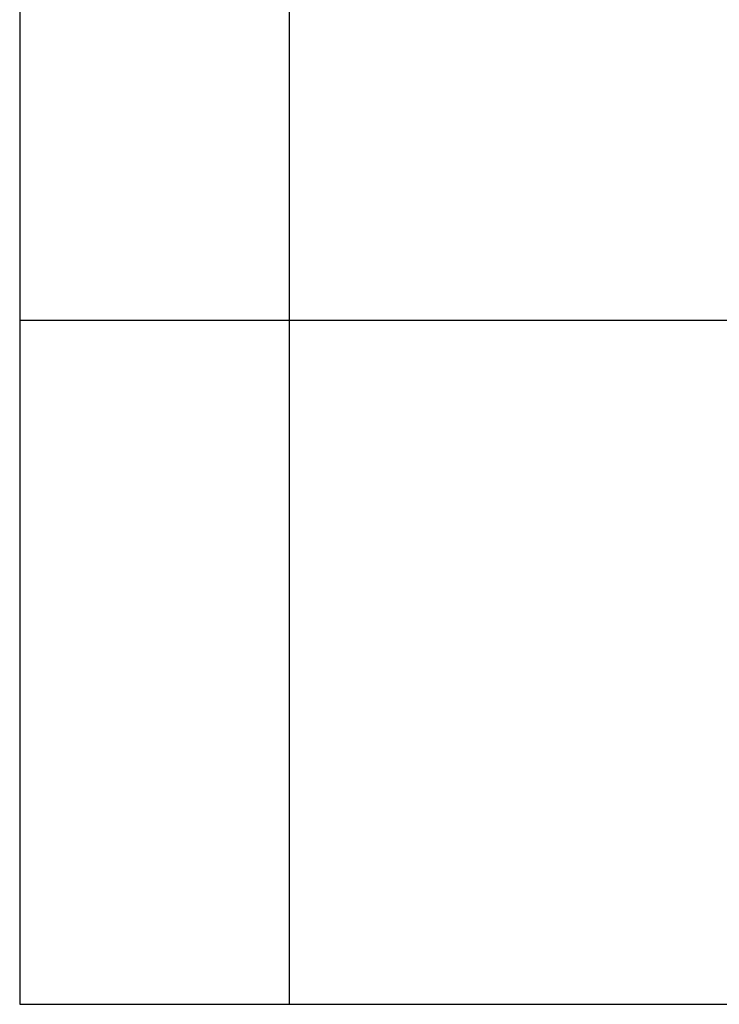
# Model space of a CAD drawing. Extents: x 11880 to 25577, y 6756 to 10446.
# Tile 12 of 87: x 12600 to 12769, y 9045 to 9282. Entities that reach past the tile are written whole.
import ezdxf

# ---------------------------------------------------------------- set-up
doc = ezdxf.new("R2010")
doc.units = 0
doc.header["$MEASUREMENT"] = 0
doc.layers.add('HAIRLINE', color=178, linetype='CONTINUOUS')

msp = doc.modelspace()

# ---------------------------------------------------------------- linework, layer by layer
at = {"layer": 'HAIRLINE'}
for p, q in [((12599.94, 9519.76), (12599.94, 9209.76)), ((12664.94, 9519.76), (12664.94, 9044.76)), ((12599.94, 9209.76), (12599.94, 9044.76)), ((12599.94, 9209.76), (12664.94, 9209.76)), ((12664.94, 9209.76), (13054.94, 9209.76)), ((12599.94, 9044.76), (12664.94, 9044.76)), ((12664.94, 9044.76), (13054.94, 9044.76))]:
    msp.add_line(p, q, dxfattribs=at)

doc.saveas('drawing.dxf')
